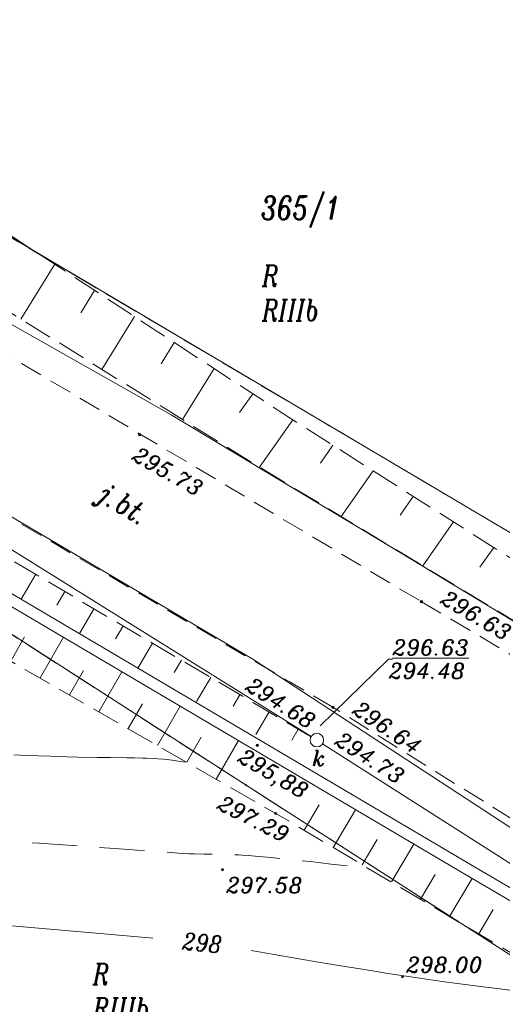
# Model space of a CAD drawing. Header units: metres. Extents: x 7477803 to 7478145, y 5500698 to 5500984.
# Tile 36 of 42: x 7477974 to 7477995, y 5500857 to 5500901. Entities that reach past the tile are written whole.
import ezdxf
from ezdxf.enums import TextEntityAlignment as Align

# ---------------------------------------------------------------- set-up
doc = ezdxf.new("R2010")
doc.units = ezdxf.units.M
doc.header["$MEASUREMENT"] = 0
for name, pattern in [('EGBK02', [2, 1.5, -0.5]), ('l217_500', [2, 1.5, -0.5]), ('l266_500', [1, 0.5, -0.5]), ('l424_500', [1.5, 1, -0.5]), ('l812_500', [3, 2, -1]), ('l823_500', [1.75, 1.25, -0.5])]:
    doc.linetypes.add(name, pattern=pattern)
for name, color, linetype, lineweight in [('203-Punkt załamania granicy działki nie stabilizowany', 7, 'Continuous', 13), ('eNN', 7, 'Continuous', 18), ('gr_dzialki', 7, 'Continuous', 18), ('gr_klasy', 7, 'l217_500', 18), ('jezdnia', 7, 'l424_500', 18), ('k', 7, 'Continuous', 18), ('k_elem_naziemne', 7, 'Continuous', 18), ('k_rzedne', 7, 'Continuous', 18), ('nr_dzialki', 7, 'Continuous', 18), ('opis_klasy', 7, 'Continuous', 18), ('opis_uzytek', 7, 'Continuous', 18), ('opisy_drog', 7, 'Continuous', 18), ('pkt_wys', 7, 'Continuous', 18), ('rowy', 7, 'l266_500', 18), ('skarp_wypel', 7, 'Continuous', 18), ('skarpa_gora', 7, 'l823_500', 18), ('w', 7, 'Continuous', 18), ('warst_ciagla', 7, 'Continuous', 13), ('warst_opis', 7, 'Continuous', 13), ('warst_przeryw', 7, 'l812_500', 13)]:
    doc.layers.add(name, color=color, linetype=linetype, lineweight=lineweight)
doc.styles.get("Standard").update_dxf_attribs({"font": 'txt.shx', "width": 0.75})
doc.styles.add('Style-ITALIC_1250', font='ITALIC_1250.shx')

# ---------------------------------------------------------------- blocks, each defined once
blk = doc.blocks.new('203')
at = {"linetype": 'Continuous', "lineweight": 13}
h = blk.add_hatch(color=0, dxfattribs=at)
edge = h.paths.add_edge_path()
edge.add_arc((0, 0), 0.045, 0, 360)
blk = doc.blocks.new('506_5_1')
at = {"layer": 'k_elem_naziemne', "color": 24, "linetype": 'Continuous', "lineweight": 18}
blk.add_circle((0, 0), 0.3, dxfattribs=at)
blk = doc.blocks.new('801_3')
at = {"layer": 'pkt_wys', "linetype": 'Continuous', "lineweight": 18}
h = blk.add_hatch(color=8, dxfattribs=at)
edge = h.paths.add_edge_path()
edge.add_arc((0, 0), 0.045, 0, 360)
at = {"layer": 'pkt_wys', "color": 7, "linetype": 'Continuous', "lineweight": 18}
blk.add_circle((0, 0), 0.045, dxfattribs=at)
blk = doc.blocks.new('801_5')
at = {"layer": 'pkt_wys', "linetype": 'Continuous', "lineweight": 18}
h = blk.add_hatch(color=254, dxfattribs=at)
edge = h.paths.add_edge_path()
edge.add_arc((0, 0), 0.05, 0, 360)
at = {"layer": 'pkt_wys', "color": 7, "linetype": 'Continuous', "lineweight": 18}
blk.add_circle((0, 0), 0.05, dxfattribs=at)
blk = doc.blocks.new('801_5_4')
at = {"layer": 'pkt_wys', "linetype": 'Continuous', "lineweight": 18}
h = blk.add_hatch(color=7, dxfattribs=at)
edge = h.paths.add_edge_path()
edge.add_arc((0, 0), 0.05, 0, 360)
at = {"layer": 'pkt_wys', "color": 7, "linetype": 'Continuous', "lineweight": 18}
blk.add_circle((0, 0), 0.05, dxfattribs=at)

msp = doc.modelspace()

# ---------------------------------------------------------------- hatches: boundary and pattern name
at = {"layer": 'pkt_wys', "linetype": 'Continuous', "lineweight": 18}
for points in [[(7477991.434, 5500875.13, 0.516746), (7477991.428, 5500875.048), (7477991.46, 5500875.087)], [(7477991.434, 5500875.13), (7477991.46, 5500875.087), (7477991.428, 5500875.048, 1.935187)], [(7477987.567, 5500870.451, 0.896408), (7477987.495, 5500870.382), (7477987.535, 5500870.412)], [(7477987.567, 5500870.451), (7477987.535, 5500870.412), (7477987.495, 5500870.382, 1.115563)]]:
    msp.add_hatch(color=254, dxfattribs=at).paths.add_polyline_path(points)

# ---------------------------------------------------------------- linework, layer by layer
at = {"layer": 'eNN', "color": 1, "linetype": 'Continuous', "lineweight": 18, "flags": 128}
msp.add_lwpolyline([(7478044.292, 5500829.332), (7478043.979, 5500830.08), (7478036.967, 5500842.126), (7478033.374, 5500847.92), (7478030.266, 5500851.792), (7478027.179, 5500855.154), (7478025.031, 5500856.9), (7478008.369, 5500866.572), (7477997.07, 5500873.297), (7477990.438, 5500877.31), (7477980.374, 5500883.358), (7477966.627, 5500891.122), (7477956.111, 5500897.36), (7477948.099, 5500902.324), (7477944.454, 5500904.573)], dxfattribs=at)
at = {"layer": 'gr_dzialki', "color": 96, "linetype": 'Continuous', "lineweight": 18, "flags": 128}
for points in [[(7477995.4, 5500878.14), (7477967.16, 5500894.83)], [(7477983.69, 5500866.96), (7477970.37, 5500875.52)], [(7478015.58, 5500846.47), (7477983.69, 5500866.96)]]:
    msp.add_lwpolyline(points, dxfattribs=at)
at = {"layer": 'gr_klasy', "color": 96, "linetype": 'EGBK02', "lineweight": 18, "flags": 128}
for points in [[(7477967.16, 5500894.83), (7477995.4, 5500878.14)], [(7477983.69, 5500866.96), (7477970.37, 5500875.52)], [(7478015.58, 5500846.47), (7477983.69, 5500866.96)]]:
    msp.add_lwpolyline(points, dxfattribs=at)
at = {"layer": 'jezdnia', "color": 7, "linetype": 'l424_500', "lineweight": 18, "flags": 128}
for points in [[(7477987.535, 5500870.412), (7477985.624, 5500871.53), (7477967.072, 5500882.45), (7477949.37, 5500893.011), (7477933.46, 5500902.673), (7477915.126, 5500915.133), (7477901.636, 5500924.498), (7477893.479, 5500930.51)], [(7477953.13, 5500897.937), (7477970.226, 5500887.733), (7477991.46, 5500875.087)], [(7477991.46, 5500875.087), (7478007.83, 5500865.404), (7478012.783, 5500862.5)], [(7478010.61, 5500855.711), (7478003.516, 5500860.43), (7477987.535, 5500870.412)]]:
    msp.add_lwpolyline(points, dxfattribs=at)
at = {"layer": 'k', "color": 24, "linetype": 'Continuous', "lineweight": 18}
msp.add_line((7477986.572, 5500869.11), (7477945.873, 5500894.448), dxfattribs=at)
at = {"layer": 'k', "color": 24, "linetype": 'Continuous', "lineweight": 18, "flags": 128}
msp.add_lwpolyline([(7477999.978, 5500860.567), (7477987.079, 5500868.79)], dxfattribs=at)
at = {"layer": 'k_rzedne', "color": 24, "linetype": 'Continuous', "lineweight": 18, "flags": 128}
msp.add_lwpolyline([(7477990.178, 5500872.537), (7477989.998, 5500872.537), (7477986.973, 5500869.585)], dxfattribs=at)
at = {"layer": 'pkt_wys', "color": 7, "linetype": 'Continuous', "lineweight": 18, "flags": 128}
for points in [[(7477991.434, 5500875.13, 0.516746), (7477991.428, 5500875.048), (7477991.46, 5500875.087), (7477991.434, 5500875.13)], [(7477991.434, 5500875.13), (7477991.46, 5500875.087), (7477991.428, 5500875.048, 1.935187), (7477991.434, 5500875.13)], [(7477987.567, 5500870.451, 0.896408), (7477987.495, 5500870.382), (7477987.535, 5500870.412), (7477987.567, 5500870.451)], [(7477987.567, 5500870.451), (7477987.535, 5500870.412), (7477987.495, 5500870.382, 1.115563), (7477987.567, 5500870.451)]]:
    msp.add_lwpolyline(points, format="xyb", close=True, dxfattribs=at)
at = {"layer": 'rowy', "color": 7, "linetype": 'Continuous', "lineweight": 18, "flags": 128}
for points in [[(7477993.882, 5500863.302), (7477915.697, 5500909.43), (7477904.458, 5500915.769)], [(7477993.629, 5500862.871), (7477915.447, 5500908.997), (7477904.213, 5500915.334)], [(7477993.882, 5500863.302), (7478006.843, 5500855.712)], [(7477993.629, 5500862.871), (7478006.577, 5500855.288)]]:
    msp.add_lwpolyline(points, dxfattribs=at)
at = {"layer": 'skarp_wypel', "color": 7, "linetype": 'Continuous', "lineweight": 18}
for p, q in [((7477975.208, 5500890.03), (7477973.711, 5500887.602)), ((7477976.973, 5500888.876), (7477976.362, 5500887.883)), ((7477978.739, 5500887.722), (7477977.294, 5500885.378)), ((7477980.504, 5500886.568), (7477979.919, 5500885.618)), ((7477982.27, 5500885.414), (7477980.877, 5500883.155)), ((7477983.983, 5500884.294), (7477983.402, 5500883.467)), ((7477985.753, 5500883.145), (7477984.278, 5500881.047)), ((7477987.535, 5500882.014), (7477986.979, 5500881.224)), ((7477989.317, 5500880.883), (7477987.896, 5500878.862)), ((7477991.099, 5500879.752), (7477990.51, 5500878.913)), ((7477992.882, 5500878.621), (7477991.515, 5500876.677)), ((7477994.664, 5500877.49), (7477994.044, 5500876.609)), ((7477974.369, 5500876.302), (7477973.718, 5500875.198)), ((7477975.661, 5500875.54), (7477975.306, 5500874.938)), ((7477976.953, 5500874.778), (7477976.302, 5500873.674)), ((7477978.245, 5500874.016), (7477977.908, 5500873.443)), ((7477973.258, 5500872.455), (7477973.873, 5500873.525)), ((7477974.559, 5500871.708), (7477975.594, 5500873.511)), ((7477979.537, 5500873.254), (7477978.886, 5500872.149)), ((7477980.829, 5500872.492), (7477980.509, 5500871.948)), ((7477975.86, 5500870.961), (7477976.483, 5500872.046)), ((7477977.161, 5500870.214), (7477978.178, 5500871.987)), ((7477982.121, 5500871.73), (7477981.497, 5500870.672)), ((7477978.461, 5500869.467), (7477979.092, 5500870.566)), ((7477983.413, 5500870.968), (7477983.11, 5500870.453)), ((7477979.762, 5500868.72), (7477980.762, 5500870.462)), ((7477984.706, 5500870.206), (7477984.116, 5500869.206)), ((7477985.998, 5500869.444), (7477985.711, 5500868.958)), ((7477981.063, 5500867.974), (7477981.702, 5500869.086)), ((7477982.364, 5500867.227), (7477983.346, 5500868.937)), ((7477986.256, 5500864.969), (7477986.924, 5500866.096)), ((7477987.547, 5500864.204), (7477988.537, 5500865.875)), ((7477988.837, 5500863.439), (7477989.495, 5500864.549)), ((7477990.128, 5500862.675), (7477991.121, 5500864.351)), ((7477991.418, 5500861.91), (7477992.065, 5500863.002)), ((7477992.709, 5500861.145), (7477993.705, 5500862.826)), ((7477993.999, 5500860.381), (7477994.636, 5500861.456))]:
    msp.add_line(p, q, dxfattribs=at)
at = {"layer": 'skarpa_gora', "color": 7, "linetype": 'l823_500', "lineweight": 18, "flags": 128}
for points in [[(7478007.879, 5500866.795), (7478009.357, 5500868.166), (7477985.351, 5500883.4), (7477939.898, 5500913.11), (7477944.561, 5500919.785), (7477954.951, 5500928.707), (7477971.014, 5500935.434), (7477981.218, 5500940.405), (7477991.643, 5500944.907), (7477994.866, 5500942.92), (7478002.778, 5500931.769), (7478021.266, 5500905.519), (7478029.289, 5500903.308), (7478032.779, 5500894.332), (7478047.773, 5500881.148)], [(7478007.879, 5500866.795), (7477984.093, 5500881.159), (7477934.83, 5500911.735), (7477933.524, 5500917.153), (7477941.313, 5500926.602), (7477947.253, 5500931.749), (7477948.257, 5500932.619)], [(7478019.361, 5500843.679), (7478014.009, 5500848.521), (7477985, 5500865.71), (7477963.897, 5500877.826), (7477945.275, 5500888.626), (7477927.783, 5500899.247), (7477912.023, 5500908.9), (7477901.238, 5500913.008)], [(7477986.568, 5500869.104), (7477965.993, 5500881.239), (7477948.007, 5500891.789)]]:
    msp.add_lwpolyline(points, dxfattribs=at)
at = {"layer": 'w', "color": 160, "linetype": 'Continuous', "lineweight": 18, "flags": 128}
for points in [[(7477987.395, 5500870.305), (7477983.982, 5500872.534), (7477949.726, 5500892.741)], [(7478023.125, 5500842.409), (7478018.943, 5500849.443), (7477996.094, 5500864.625), (7477987.395, 5500870.305)]]:
    msp.add_lwpolyline(points, dxfattribs=at)
at = {"layer": 'warst_ciagla', "color": 7, "linetype": 'Continuous', "lineweight": 13, "flags": 128}
for points in [[(7477980.996, 5500867.973), (7477980.805, 5500868.008), (7477980.677, 5500868.03), (7477980.419, 5500868.066), (7477980.29, 5500868.082), (7477980.032, 5500868.108), (7477979.776, 5500868.129), (7477979.607, 5500868.14), (7477979.278, 5500868.156), (7477979.098, 5500868.163), (7477978.746, 5500868.172), (7477978.398, 5500868.177), (7477977.678, 5500868.183), (7477977.089, 5500868.191), (7477976.226, 5500868.208), (7477975.761, 5500868.22), (7477975.023, 5500868.241), (7477973.96, 5500868.276), (7477973.396, 5500868.297)], [(7477979.551, 5500860.184), (7477977.385, 5500860.377), (7477973.477, 5500860.719), (7477971.948, 5500860.851), (7477969.599, 5500861.05), (7477968.63, 5500861.13), (7477967.495, 5500861.221), (7477966.995, 5500861.26), (7477966.325, 5500861.311), (7477965.197, 5500861.392), (7477964.208, 5500861.457), (7477963.714, 5500861.488), (7477963.003, 5500861.528), (7477962.601, 5500861.548), (7477961.907, 5500861.577)], [(7477998.803, 5500857.513), (7477998.521, 5500857.535), (7477997.944, 5500857.586), (7477997.354, 5500857.646), (7477996.955, 5500857.69), (7477996.148, 5500857.785), (7477994.926, 5500857.935), (7477994.314, 5500858.012), (7477993.397, 5500858.133), (7477992.486, 5500858.257), (7477991.28, 5500858.428), (7477990.681, 5500858.517), (7477989.881, 5500858.639), (7477989.472, 5500858.702), (7477988.836, 5500858.804), (7477987.801, 5500858.974), (7477986.637, 5500859.172), (7477983.919, 5500859.642)]]:
    msp.add_lwpolyline(points, dxfattribs=at)
at = {"layer": 'warst_przeryw', "color": 7, "linetype": 'l812_500', "lineweight": 13, "flags": 128}
msp.add_lwpolyline([(7477853.89, 5500887.188), (7477855.203, 5500886.638), (7477855.968, 5500886.32), (7477856.432, 5500886.129), (7477857.262, 5500885.79), (7477857.805, 5500885.57), (7477858.133, 5500885.439), (7477858.718, 5500885.209), (7477858.978, 5500885.108), (7477859.446, 5500884.93), (7477859.857, 5500884.777), (7477860.107, 5500884.686), (7477860.571, 5500884.521), (7477860.946, 5500884.389), (7477861.672, 5500884.139), (7477862.377, 5500883.902), (7477862.843, 5500883.749), (7477863.782, 5500883.446), (7477864.877, 5500883.103), (7477865.632, 5500882.871), (7477866.147, 5500882.715), (7477867.2, 5500882.398), (7477868.424, 5500882.034), (7477870.116, 5500881.539), (7477870.989, 5500881.286), (7477872.331, 5500880.9), (7477874.182, 5500880.375), (7477875.135, 5500880.107), (7477876.588, 5500879.701), (7477878.507, 5500879.165), (7477879.426, 5500878.907), (7477880.724, 5500878.536), (7477881.269, 5500878.379), (7477881.964, 5500878.176), (7477882.298, 5500878.077), (7477883.017, 5500877.862), (7477884.011, 5500877.559), (7477884.421, 5500877.431), (7477884.936, 5500877.267), (7477885.18, 5500877.189), (7477885.696, 5500877.019), (7477886.171, 5500876.858), (7477886.775, 5500876.654), (7477887.079, 5500876.555), (7477887.393, 5500876.456), (7477887.556, 5500876.407), (7477887.811, 5500876.332), (7477888.08, 5500876.257), (7477888.461, 5500876.156), (7477888.661, 5500876.105), (7477889.081, 5500876.002), (7477889.681, 5500875.863), (7477889.998, 5500875.792), (7477890.243, 5500875.739), (7477890.58, 5500875.667), (7477890.753, 5500875.631), (7477891.153, 5500875.55), (7477891.708, 5500875.44), (7477891.995, 5500875.384), (7477892.589, 5500875.273), (7477893.421, 5500875.122), (7477893.854, 5500875.045), (7477894.87, 5500874.871), (7477895.4, 5500874.783), (7477896.49, 5500874.607), (7477897.601, 5500874.432), (7477898.341, 5500874.319), (7477899.786, 5500874.101), (7477901.309, 5500873.88), (7477901.947, 5500873.79), (7477902.761, 5500873.677), (7477903.152, 5500873.625), (7477903.993, 5500873.514), (7477904.394, 5500873.463), (7477904.907, 5500873.399), (7477905.155, 5500873.369), (7477905.632, 5500873.313), (7477906.232, 5500873.247), (7477906.516, 5500873.216), (7477907.116, 5500873.157), (7477907.397, 5500873.132), (7477907.923, 5500873.088), (7477908.413, 5500873.051), (7477909.329, 5500872.988), (7477909.999, 5500872.94), (7477910.886, 5500872.872), (7477911.326, 5500872.836), (7477911.983, 5500872.78), (7477912.852, 5500872.7), (7477913.283, 5500872.658), (7477914.151, 5500872.569), (7477914.603, 5500872.52), (7477915.329, 5500872.435), (7477916.134, 5500872.336), (7477917.335, 5500872.18), (7477917.991, 5500872.092), (7477919.044, 5500871.946), (7477920.578, 5500871.728), (7477921.399, 5500871.609), (7477923.141, 5500871.35), (7477924.044, 5500871.213), (7477925.41, 5500870.998), (7477925.864, 5500870.925), (7477926.467, 5500870.826), (7477926.768, 5500870.776), (7477927.367, 5500870.675), (7477928.163, 5500870.537), (7477928.558, 5500870.468), (7477929.445, 5500870.309), (7477929.886, 5500870.228), (7477930.471, 5500870.119), (7477930.763, 5500870.064), (7477931.345, 5500869.953), (7477932.116, 5500869.803), (7477932.5, 5500869.727), (7477933.36, 5500869.553), (7477934.633, 5500869.288), (7477935.46, 5500869.112), (7477937.023, 5500868.772), (7477938.087, 5500868.539), (7477939.347, 5500868.258), (7477939.91, 5500868.131), (7477940.671, 5500867.958), (7477941.528, 5500867.758), (7477941.889, 5500867.671), (7477942.78, 5500867.452), (7477943.216, 5500867.349), (7477943.714, 5500867.24), (7477943.957, 5500867.188), (7477944.303, 5500867.117), (7477944.486, 5500867.081), (7477944.919, 5500866.996), (7477945.627, 5500866.862), (7477946.68, 5500866.67), (7477947.253, 5500866.569), (7477948.064, 5500866.429), (7477948.486, 5500866.358), (7477949.136, 5500866.253), (7477949.801, 5500866.15), (7477950.137, 5500866.101), (7477950.476, 5500866.053), (7477950.929, 5500865.991), (7477951.158, 5500865.961), (7477951.616, 5500865.904), (7477952.232, 5500865.831), (7477952.542, 5500865.797), (7477953.245, 5500865.724), (7477953.6, 5500865.69), (7477954.075, 5500865.646), (7477954.313, 5500865.626), (7477954.793, 5500865.587), (7477955.437, 5500865.539), (7477955.761, 5500865.517), (7477956.496, 5500865.471), (7477956.866, 5500865.451), (7477957.615, 5500865.413), (7477959.998, 5500865.306), (7477961.306, 5500865.242), (7477961.915, 5500865.21), (7477962.755, 5500865.165), (7477963.187, 5500865.14), (7477964.187, 5500865.082), (7477965.76, 5500864.987), (7477967.995, 5500864.842), (7477969.172, 5500864.763), (7477970.994, 5500864.637), (7477974.521, 5500864.386), (7477978.504, 5500864.104), (7477979.432, 5500864.04), (7477980.359, 5500863.977), (7477980.69, 5500863.955), (7477981.03, 5500863.934), (7477981.18, 5500863.926), (7477981.384, 5500863.918), (7477981.813, 5500863.907), (7477982.281, 5500863.903), (7477982.625, 5500863.901), (7477982.818, 5500863.897), (7477983.033, 5500863.889), (7477983.355, 5500863.872), (7477983.532, 5500863.861), (7477983.815, 5500863.84), (7477984.228, 5500863.806), (7477984.45, 5500863.787), (7477984.8, 5500863.754), (7477985.522, 5500863.682), (7477986.544, 5500863.573), (7477987.464, 5500863.467), (7477988.297, 5500863.366), (7477988.789, 5500863.31), (7477988.948, 5500863.295)], dxfattribs=at)

# ---------------------------------------------------------------- block references
at = {"layer": '203-Punkt załamania granicy działki nie stabilizowany', "color": 7, "linetype": 'Continuous', "lineweight": 18}
msp.add_blockref('203', (7477983.69, 5500866.96), dxfattribs=at)
at = {"layer": 'k_elem_naziemne', "color": 24, "linetype": 'Continuous', "lineweight": 18, "rotation": 0.06261750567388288}
msp.add_blockref('506_5_1', (7477986.826, 5500868.952), dxfattribs=at)
at = {"layer": 'pkt_wys', "color": 7, "linetype": 'Continuous', "lineweight": 18, "rotation": 0.06261750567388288}
for name, p in [('801_5', (7477978.972, 5500882.483)), ('801_5_4', (7477984.187, 5500868.729)), ('801_3', (7477985, 5500865.71)), ('801_3', (7477982.643, 5500863.217)), ('801_3', (7477990.618, 5500858.476))]:
    msp.add_blockref(name, p, dxfattribs=at)

# ---------------------------------------------------------------- texts
at = {"layer": 'k_elem_naziemne', "color": 24, "linetype": 'Continuous', "lineweight": 18, "style": 'Style-ITALIC_1250'}
msp.add_text('k', height=0.68, rotation=0.0626, dxfattribs=at).set_placement((7477986.617, 5500867.812))
at = {"layer": 'k_rzedne', "color": 24, "linetype": 'Continuous', "lineweight": 18, "style": 'Style-ITALIC_1250'}
for s, rotation, p in [('%%u296.63%%U', 0.0626, (7477990.177, 5500872.717)), ('294.48', 0.0626, (7477990.013, 5500871.681)), ('294.68', 328.0948, (7477983.613, 5500871.209)), ('294.73', 327.4817, (7477987.567, 5500868.798))]:
    msp.add_text(s, height=0.68, rotation=rotation, dxfattribs=at).set_placement(p)
at = {"layer": 'nr_dzialki', "color": 96, "linetype": 'Continuous', "lineweight": 18, "insert": (7477984.354, 5500891.666), "char_height": 1.04, "attachment_point": 7, "line_spacing_factor": 0.6}
msp.add_mtext('\\FITALIC_1250;365/1', dxfattribs=at)
at = {"layer": 'opis_klasy', "color": 96, "linetype": 'Continuous', "lineweight": 18, "char_height": 0.94, "attachment_point": 1, "line_spacing_factor": 0.6}
for insert in [(7477984.4, 5500888.47), (7477976.9, 5500857.54)]:
    msp.add_mtext('\\FITALIC_1250;RIIIb', dxfattribs=dict(at, insert=insert))
at = {"layer": 'opis_uzytek', "color": 96, "linetype": 'Continuous', "lineweight": 18, "char_height": 0.94, "attachment_point": 7, "line_spacing_factor": 0.6}
for insert in [(7477984.4, 5500889.057), (7477976.9, 5500858.127)]:
    msp.add_mtext('\\FITALIC_1250;R', dxfattribs=dict(at, insert=insert))
at = {"layer": 'opisy_drog', "color": 7, "linetype": 'Continuous', "lineweight": 18, "style": 'Style-ITALIC_1250', "width": 0.888889}
msp.add_text('j.bt.', height=0.9, rotation=329.3232, dxfattribs=at).set_placement((7477977.064, 5500879.605))
at = {"layer": 'pkt_wys', "color": 7, "linetype": 'Continuous', "lineweight": 18, "style": 'Style-ITALIC_1250'}
for s, rotation, p in [('295.73', 330.5238, (7477978.58, 5500881.399)), ('296.63', 329.8429, (7477992.252, 5500875.044)), ('296.64', 326.3125, (7477988.347, 5500870.172)), ('295,88', 329.6771, (7477983.268, 5500868.045)), ('297.29', 333.1349, (7477982.352, 5500865.934)), ('297.58', 0.0626, (7477982.813, 5500862.192)), ('298.00', 0.0626, (7477990.787, 5500858.66))]:
    msp.add_text(s, height=0.68, rotation=rotation, dxfattribs=at).set_placement(p)
at = {"layer": 'warst_opis', "color": 7, "linetype": 'Continuous', "lineweight": 13, "style": 'Style-ITALIC_1250', "width": 0.866667}
msp.add_text('298', height=0.75, rotation=354.5137, dxfattribs=at).set_placement((7477981.746, 5500859.978), align=Align.MIDDLE_CENTER)

doc.saveas('drawing.dxf')
